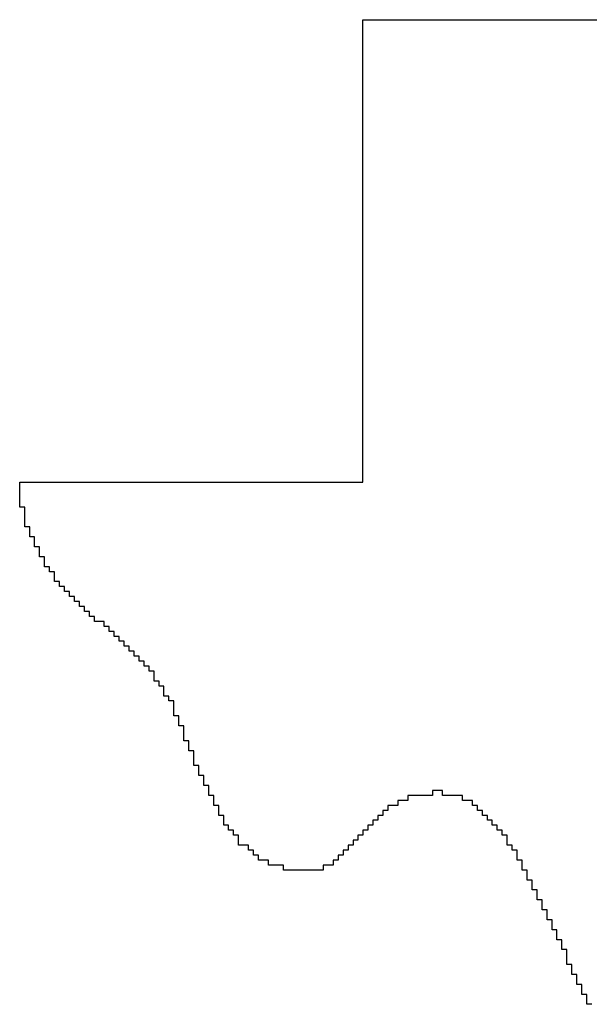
# Model space of a CAD drawing. Header units: inches. Extents: x -2.3 to 12.7, y -2.8 to 6.7.
# Tile 158 of 171: x 10.386 to 10.501, y -0.936 to -0.738. Entities that reach past the tile are written whole.
import ezdxf

# ---------------------------------------------------------------- set-up
doc = ezdxf.new("R2010")
doc.units = ezdxf.units.IN
doc.header["$MEASUREMENT"] = 0
doc.layers.add('M10 Fab Notes', color=56, linetype='Continuous')

msp = doc.modelspace()

# ---------------------------------------------------------------- linework, layer by layer
at = {"layer": 'M10 Fab Notes'}
for p, q in [((10.45524, -0.7389), (10.45524, -0.7379)), ((10.45524, -0.7379), (10.51324, -0.7379)), ((10.45524, -0.7399), (10.45524, -0.7389)), ((10.45524, -0.7409), (10.45524, -0.7399)), ((10.45524, -0.7419), (10.45524, -0.7409)), ((10.45524, -0.7429), (10.45524, -0.7419)), ((10.45524, -0.7439), (10.45524, -0.7429)), ((10.45524, -0.7449), (10.45524, -0.7439)), ((10.45524, -0.7459), (10.45524, -0.7449)), ((10.45524, -0.7469), (10.45524, -0.7459)), ((10.45524, -0.7479), (10.45524, -0.7469)), ((10.45524, -0.7489), (10.45524, -0.7479)), ((10.45524, -0.7499), (10.45524, -0.7489)), ((10.45524, -0.7509), (10.45524, -0.7499)), ((10.45524, -0.7519), (10.45524, -0.7509)), ((10.45524, -0.7529), (10.45524, -0.7519)), ((10.45524, -0.7539), (10.45524, -0.7529)), ((10.45524, -0.7549), (10.45524, -0.7539)), ((10.45524, -0.7559), (10.45524, -0.7549)), ((10.45524, -0.7569), (10.45524, -0.7559)), ((10.45524, -0.7579), (10.45524, -0.7569)), ((10.45524, -0.7589), (10.45524, -0.7579)), ((10.45524, -0.7599), (10.45524, -0.7589)), ((10.45524, -0.7609), (10.45524, -0.7599)), ((10.45524, -0.7619), (10.45524, -0.7609)), ((10.45524, -0.7629), (10.45524, -0.7619)), ((10.45524, -0.7639), (10.45524, -0.7629)), ((10.45524, -0.7649), (10.45524, -0.7639)), ((10.45524, -0.7659), (10.45524, -0.7649)), ((10.45524, -0.7669), (10.45524, -0.7659)), ((10.45524, -0.7679), (10.45524, -0.7669)), ((10.45524, -0.7689), (10.45524, -0.7679)), ((10.45524, -0.7699), (10.45524, -0.7689)), ((10.45524, -0.7709), (10.45524, -0.7699)), ((10.45524, -0.7719), (10.45524, -0.7709)), ((10.45524, -0.7729), (10.45524, -0.7719)), ((10.45524, -0.7739), (10.45524, -0.7729)), ((10.45524, -0.7749), (10.45524, -0.7739)), ((10.45524, -0.7759), (10.45524, -0.7749)), ((10.45524, -0.7769), (10.45524, -0.7759)), ((10.45524, -0.7779), (10.45524, -0.7769)), ((10.45524, -0.7789), (10.45524, -0.7779)), ((10.45524, -0.7799), (10.45524, -0.7789)), ((10.45524, -0.7809), (10.45524, -0.7799)), ((10.45524, -0.7819), (10.45524, -0.7809)), ((10.45524, -0.7829), (10.45524, -0.7819)), ((10.45524, -0.7839), (10.45524, -0.7829)), ((10.45524, -0.7849), (10.45524, -0.7839)), ((10.45524, -0.7859), (10.45524, -0.7849)), ((10.45524, -0.7869), (10.45524, -0.7859)), ((10.45524, -0.7879), (10.45524, -0.7869)), ((10.45524, -0.7889), (10.45524, -0.7879)), ((10.45524, -0.7899), (10.45524, -0.7889)), ((10.45524, -0.7909), (10.45524, -0.7899)), ((10.45524, -0.7919), (10.45524, -0.7909)), ((10.45524, -0.7929), (10.45524, -0.7919)), ((10.45524, -0.7939), (10.45524, -0.7929)), ((10.45524, -0.7949), (10.45524, -0.7939)), ((10.45524, -0.7959), (10.45524, -0.7949)), ((10.45524, -0.7969), (10.45524, -0.7959)), ((10.45524, -0.7979), (10.45524, -0.7969)), ((10.45524, -0.7989), (10.45524, -0.7979)), ((10.45524, -0.7999), (10.45524, -0.7989)), ((10.45524, -0.8009), (10.45524, -0.7999)), ((10.45524, -0.8019), (10.45524, -0.8009)), ((10.45524, -0.8029), (10.45524, -0.8019)), ((10.45524, -0.8039), (10.45524, -0.8029)), ((10.45524, -0.8049), (10.45524, -0.8039)), ((10.45524, -0.8059), (10.45524, -0.8049)), ((10.45524, -0.8069), (10.45524, -0.8059)), ((10.45524, -0.8079), (10.45524, -0.8069)), ((10.45524, -0.8089), (10.45524, -0.8079)), ((10.45524, -0.8099), (10.45524, -0.8089)), ((10.45524, -0.8109), (10.45524, -0.8099)), ((10.45524, -0.8119), (10.45524, -0.8109)), ((10.45524, -0.8129), (10.45524, -0.8119)), ((10.45524, -0.8139), (10.45524, -0.8129)), ((10.45524, -0.8149), (10.45524, -0.8139)), ((10.45524, -0.8159), (10.45524, -0.8149)), ((10.45524, -0.8169), (10.45524, -0.8159)), ((10.45524, -0.8179), (10.45524, -0.8169)), ((10.45524, -0.8189), (10.45524, -0.8179)), ((10.45524, -0.8199), (10.45524, -0.8189)), ((10.45524, -0.8209), (10.45524, -0.8199)), ((10.45524, -0.8219), (10.45524, -0.8209)), ((10.45524, -0.8229), (10.45524, -0.8219)), ((10.45524, -0.8239), (10.45524, -0.8229)), ((10.45524, -0.8249), (10.45524, -0.8239)), ((10.45524, -0.8259), (10.45524, -0.8249)), ((10.45524, -0.8269), (10.45524, -0.8259)), ((10.45524, -0.8279), (10.45524, -0.8269)), ((10.45524, -0.8289), (10.45524, -0.8279)), ((10.45524, -0.8299), (10.45524, -0.8289)), ((10.38624, -0.8319), (10.38624, -0.8309)), ((10.38624, -0.8309), (10.45524, -0.8309)), ((10.45524, -0.8309), (10.45524, -0.8299)), ((10.38624, -0.8329), (10.38624, -0.8319)), ((10.38624, -0.8339), (10.38624, -0.8329)), ((10.38624, -0.8349), (10.38624, -0.8339)), ((10.38624, -0.8359), (10.38624, -0.8349)), ((10.38724, -0.8359), (10.38624, -0.8359)), ((10.38724, -0.8369), (10.38724, -0.8359)), ((10.38724, -0.8379), (10.38724, -0.8369)), ((10.38724, -0.8389), (10.38724, -0.8379)), ((10.38724, -0.8399), (10.38724, -0.8389)), ((10.38824, -0.8399), (10.38724, -0.8399)), ((10.38824, -0.8409), (10.38824, -0.8399)), ((10.38824, -0.8419), (10.38824, -0.8409)), ((10.38924, -0.8419), (10.38824, -0.8419)), ((10.38924, -0.8429), (10.38924, -0.8419)), ((10.38924, -0.8439), (10.38924, -0.8429)), ((10.39024, -0.8439), (10.38924, -0.8439)), ((10.39024, -0.8449), (10.39024, -0.8439)), ((10.39024, -0.8459), (10.39024, -0.8449)), ((10.39124, -0.8459), (10.39024, -0.8459)), ((10.39124, -0.8469), (10.39124, -0.8459)), ((10.39124, -0.8479), (10.39124, -0.8469)), ((10.39224, -0.8479), (10.39124, -0.8479)), ((10.39224, -0.8489), (10.39224, -0.8479)), ((10.39324, -0.8489), (10.39224, -0.8489)), ((10.39324, -0.8499), (10.39324, -0.8489)), ((10.39324, -0.8509), (10.39324, -0.8499)), ((10.39424, -0.8509), (10.39324, -0.8509)), ((10.39424, -0.8519), (10.39424, -0.8509)), ((10.39524, -0.8519), (10.39424, -0.8519)), ((10.39524, -0.8529), (10.39524, -0.8519)), ((10.39624, -0.8529), (10.39524, -0.8529)), ((10.39624, -0.8539), (10.39624, -0.8529)), ((10.39724, -0.8539), (10.39624, -0.8539)), ((10.39724, -0.8549), (10.39724, -0.8539)), ((10.39824, -0.8549), (10.39724, -0.8549)), ((10.39824, -0.8559), (10.39824, -0.8549)), ((10.39924, -0.8559), (10.39824, -0.8559)), ((10.39924, -0.8569), (10.39924, -0.8559)), ((10.40024, -0.8569), (10.39924, -0.8569)), ((10.40024, -0.8579), (10.40024, -0.8569)), ((10.40124, -0.8579), (10.40024, -0.8579)), ((10.40124, -0.8589), (10.40124, -0.8579)), ((10.40324, -0.8589), (10.40124, -0.8589)), ((10.40324, -0.8599), (10.40324, -0.8589)), ((10.40424, -0.8599), (10.40324, -0.8599)), ((10.40424, -0.8609), (10.40424, -0.8599)), ((10.40524, -0.8609), (10.40424, -0.8609)), ((10.40524, -0.8619), (10.40524, -0.8609)), ((10.40624, -0.8619), (10.40524, -0.8619)), ((10.40624, -0.8629), (10.40624, -0.8619)), ((10.40724, -0.8629), (10.40624, -0.8629)), ((10.40724, -0.8639), (10.40724, -0.8629)), ((10.40824, -0.8639), (10.40724, -0.8639)), ((10.40824, -0.8649), (10.40824, -0.8639)), ((10.40924, -0.8649), (10.40824, -0.8649)), ((10.40924, -0.8659), (10.40924, -0.8649)), ((10.41024, -0.8659), (10.40924, -0.8659)), ((10.41024, -0.8669), (10.41024, -0.8659)), ((10.41124, -0.8669), (10.41024, -0.8669)), ((10.41124, -0.8679), (10.41124, -0.8669)), ((10.41224, -0.8679), (10.41124, -0.8679)), ((10.41224, -0.8689), (10.41224, -0.8679)), ((10.41324, -0.8689), (10.41224, -0.8689)), ((10.41324, -0.8699), (10.41324, -0.8689)), ((10.41324, -0.8709), (10.41324, -0.8699)), ((10.41424, -0.8709), (10.41324, -0.8709)), ((10.41424, -0.8719), (10.41424, -0.8709)), ((10.41524, -0.8719), (10.41424, -0.8719)), ((10.41524, -0.8729), (10.41524, -0.8719)), ((10.41524, -0.8739), (10.41524, -0.8729)), ((10.41624, -0.8739), (10.41524, -0.8739)), ((10.41624, -0.8749), (10.41624, -0.8739)), ((10.41724, -0.8749), (10.41624, -0.8749)), ((10.41724, -0.8759), (10.41724, -0.8749)), ((10.41724, -0.8769), (10.41724, -0.8759)), ((10.41724, -0.8779), (10.41724, -0.8769)), ((10.41824, -0.8779), (10.41724, -0.8779)), ((10.41824, -0.8789), (10.41824, -0.8779)), ((10.41824, -0.8799), (10.41824, -0.8789)), ((10.41924, -0.8799), (10.41824, -0.8799)), ((10.41924, -0.8809), (10.41924, -0.8799)), ((10.41924, -0.8819), (10.41924, -0.8809)), ((10.41924, -0.8829), (10.41924, -0.8819)), ((10.42024, -0.8829), (10.41924, -0.8829)), ((10.42024, -0.8839), (10.42024, -0.8829)), ((10.42024, -0.8849), (10.42024, -0.8839)), ((10.42124, -0.8849), (10.42024, -0.8849)), ((10.42124, -0.8859), (10.42124, -0.8849)), ((10.42124, -0.8869), (10.42124, -0.8859)), ((10.42124, -0.8879), (10.42124, -0.8869)), ((10.42224, -0.8879), (10.42124, -0.8879)), ((10.42224, -0.8889), (10.42224, -0.8879)), ((10.42224, -0.8899), (10.42224, -0.8889)), ((10.42324, -0.8899), (10.42224, -0.8899)), ((10.42324, -0.8909), (10.42324, -0.8899)), ((10.42324, -0.8919), (10.42324, -0.8909)), ((10.42424, -0.8919), (10.42324, -0.8919)), ((10.42424, -0.8929), (10.42424, -0.8919)), ((10.42424, -0.8939), (10.42424, -0.8929)), ((10.47124, -0.8929), (10.46924, -0.8929)), ((10.46924, -0.8929), (10.46924, -0.8939)), ((10.47124, -0.8939), (10.47124, -0.8929)), ((10.42524, -0.8939), (10.42424, -0.8939)), ((10.42524, -0.8949), (10.42524, -0.8939)), ((10.42524, -0.8959), (10.42524, -0.8949)), ((10.46424, -0.8949), (10.46224, -0.8949)), ((10.46224, -0.8949), (10.46224, -0.8959)), ((10.46924, -0.8939), (10.46424, -0.8939)), ((10.46424, -0.8939), (10.46424, -0.8949)), ((10.47524, -0.8939), (10.47124, -0.8939)), ((10.47524, -0.8949), (10.47524, -0.8939)), ((10.47724, -0.8949), (10.47524, -0.8949)), ((10.47724, -0.8959), (10.47724, -0.8949)), ((10.42624, -0.8959), (10.42524, -0.8959)), ((10.42624, -0.8969), (10.42624, -0.8959)), ((10.42624, -0.8979), (10.42624, -0.8969)), ((10.46024, -0.8969), (10.45924, -0.8969)), ((10.45924, -0.8969), (10.45924, -0.8979)), ((10.46224, -0.8959), (10.46024, -0.8959)), ((10.46024, -0.8959), (10.46024, -0.8969)), ((10.47824, -0.8959), (10.47724, -0.8959)), ((10.47824, -0.8969), (10.47824, -0.8959)), ((10.47924, -0.8969), (10.47824, -0.8969)), ((10.47924, -0.8979), (10.47924, -0.8969)), ((10.42724, -0.8979), (10.42624, -0.8979)), ((10.42724, -0.8989), (10.42724, -0.8979)), ((10.42724, -0.8999), (10.42724, -0.8989)), ((10.45824, -0.8989), (10.45724, -0.8989)), ((10.45724, -0.8989), (10.45724, -0.8999)), ((10.45924, -0.8979), (10.45824, -0.8979)), ((10.45824, -0.8979), (10.45824, -0.8989)), ((10.48024, -0.8979), (10.47924, -0.8979)), ((10.48024, -0.8989), (10.48024, -0.8979)), ((10.48124, -0.8989), (10.48024, -0.8989)), ((10.48124, -0.8999), (10.48124, -0.8989)), ((10.42824, -0.8999), (10.42724, -0.8999)), ((10.42824, -0.9009), (10.42824, -0.8999)), ((10.42924, -0.9009), (10.42824, -0.9009)), ((10.42924, -0.9019), (10.42924, -0.9009)), ((10.45624, -0.9009), (10.45524, -0.9009)), ((10.45524, -0.9009), (10.45524, -0.9019)), ((10.45724, -0.8999), (10.45624, -0.8999)), ((10.45624, -0.8999), (10.45624, -0.9009)), ((10.48224, -0.8999), (10.48124, -0.8999)), ((10.48224, -0.9009), (10.48224, -0.8999)), ((10.48324, -0.9009), (10.48224, -0.9009)), ((10.48324, -0.9019), (10.48324, -0.9009)), ((10.43024, -0.9019), (10.42924, -0.9019)), ((10.43024, -0.9029), (10.43024, -0.9019)), ((10.45524, -0.9019), (10.45424, -0.9019)), ((10.45424, -0.9019), (10.45424, -0.9029)), ((10.48424, -0.9019), (10.48324, -0.9019)), ((10.48424, -0.9029), (10.48424, -0.9019)), ((10.43024, -0.9039), (10.43024, -0.9029)), ((10.43224, -0.9039), (10.43024, -0.9039)), ((10.43224, -0.9049), (10.43224, -0.9039)), ((10.45324, -0.9039), (10.45224, -0.9039)), ((10.45224, -0.9039), (10.45224, -0.9049)), ((10.45424, -0.9029), (10.45324, -0.9029)), ((10.45324, -0.9029), (10.45324, -0.9039)), ((10.48424, -0.9039), (10.48424, -0.9029)), ((10.48524, -0.9039), (10.48424, -0.9039)), ((10.48524, -0.9049), (10.48524, -0.9039)), ((10.43324, -0.9049), (10.43224, -0.9049)), ((10.43324, -0.9059), (10.43324, -0.9049)), ((10.43424, -0.9059), (10.43324, -0.9059)), ((10.43424, -0.9069), (10.43424, -0.9059)), ((10.45124, -0.9059), (10.45024, -0.9059)), ((10.45024, -0.9059), (10.45024, -0.9069)), ((10.45224, -0.9049), (10.45124, -0.9049)), ((10.45124, -0.9049), (10.45124, -0.9059)), ((10.48624, -0.9049), (10.48524, -0.9049)), ((10.48624, -0.9059), (10.48624, -0.9049)), ((10.48624, -0.9069), (10.48624, -0.9059)), ((10.43624, -0.9069), (10.43424, -0.9069)), ((10.43624, -0.9079), (10.43624, -0.9069)), ((10.43924, -0.9079), (10.43624, -0.9079)), ((10.43924, -0.9089), (10.43924, -0.9079)), ((10.44924, -0.9079), (10.44724, -0.9079)), ((10.44724, -0.9079), (10.44724, -0.9089)), ((10.45024, -0.9069), (10.44924, -0.9069)), ((10.44924, -0.9069), (10.44924, -0.9079)), ((10.48724, -0.9069), (10.48624, -0.9069)), ((10.48724, -0.9079), (10.48724, -0.9069)), ((10.48724, -0.9089), (10.48724, -0.9079)), ((10.44724, -0.9089), (10.43924, -0.9089)), ((10.48824, -0.9089), (10.48724, -0.9089)), ((10.48824, -0.9099), (10.48824, -0.9089)), ((10.48824, -0.9109), (10.48824, -0.9099)), ((10.48924, -0.9109), (10.48824, -0.9109)), ((10.48924, -0.9119), (10.48924, -0.9109)), ((10.48924, -0.9129), (10.48924, -0.9119)), ((10.49024, -0.9129), (10.48924, -0.9129)), ((10.49024, -0.9139), (10.49024, -0.9129)), ((10.49024, -0.9149), (10.49024, -0.9139)), ((10.49124, -0.9149), (10.49024, -0.9149)), ((10.49124, -0.9159), (10.49124, -0.9149)), ((10.49124, -0.9169), (10.49124, -0.9159)), ((10.49224, -0.9169), (10.49124, -0.9169)), ((10.49224, -0.9179), (10.49224, -0.9169)), ((10.49224, -0.9189), (10.49224, -0.9179)), ((10.49324, -0.9189), (10.49224, -0.9189)), ((10.49324, -0.9199), (10.49324, -0.9189)), ((10.49324, -0.9209), (10.49324, -0.9199)), ((10.49424, -0.9209), (10.49324, -0.9209)), ((10.49424, -0.9219), (10.49424, -0.9209)), ((10.49424, -0.9229), (10.49424, -0.9219)), ((10.49524, -0.9229), (10.49424, -0.9229)), ((10.49524, -0.9239), (10.49524, -0.9229)), ((10.49524, -0.9249), (10.49524, -0.9239)), ((10.49624, -0.9249), (10.49524, -0.9249)), ((10.49624, -0.9259), (10.49624, -0.9249)), ((10.49624, -0.9269), (10.49624, -0.9259)), ((10.49624, -0.9279), (10.49624, -0.9269)), ((10.49724, -0.9279), (10.49624, -0.9279)), ((10.49724, -0.9289), (10.49724, -0.9279)), ((10.49724, -0.9299), (10.49724, -0.9289)), ((10.49824, -0.9299), (10.49724, -0.9299)), ((10.49824, -0.9309), (10.49824, -0.9299)), ((10.49824, -0.9319), (10.49824, -0.9309)), ((10.49924, -0.9319), (10.49824, -0.9319)), ((10.49924, -0.9329), (10.49924, -0.9319)), ((10.49924, -0.9339), (10.49924, -0.9329)), ((10.50024, -0.9339), (10.49924, -0.9339)), ((10.50024, -0.9349), (10.50024, -0.9339)), ((10.50024, -0.9359), (10.50024, -0.9349)), ((10.50124, -0.9359), (10.50024, -0.9359))]:
    msp.add_line(p, q, dxfattribs=at)

doc.saveas('drawing.dxf')
